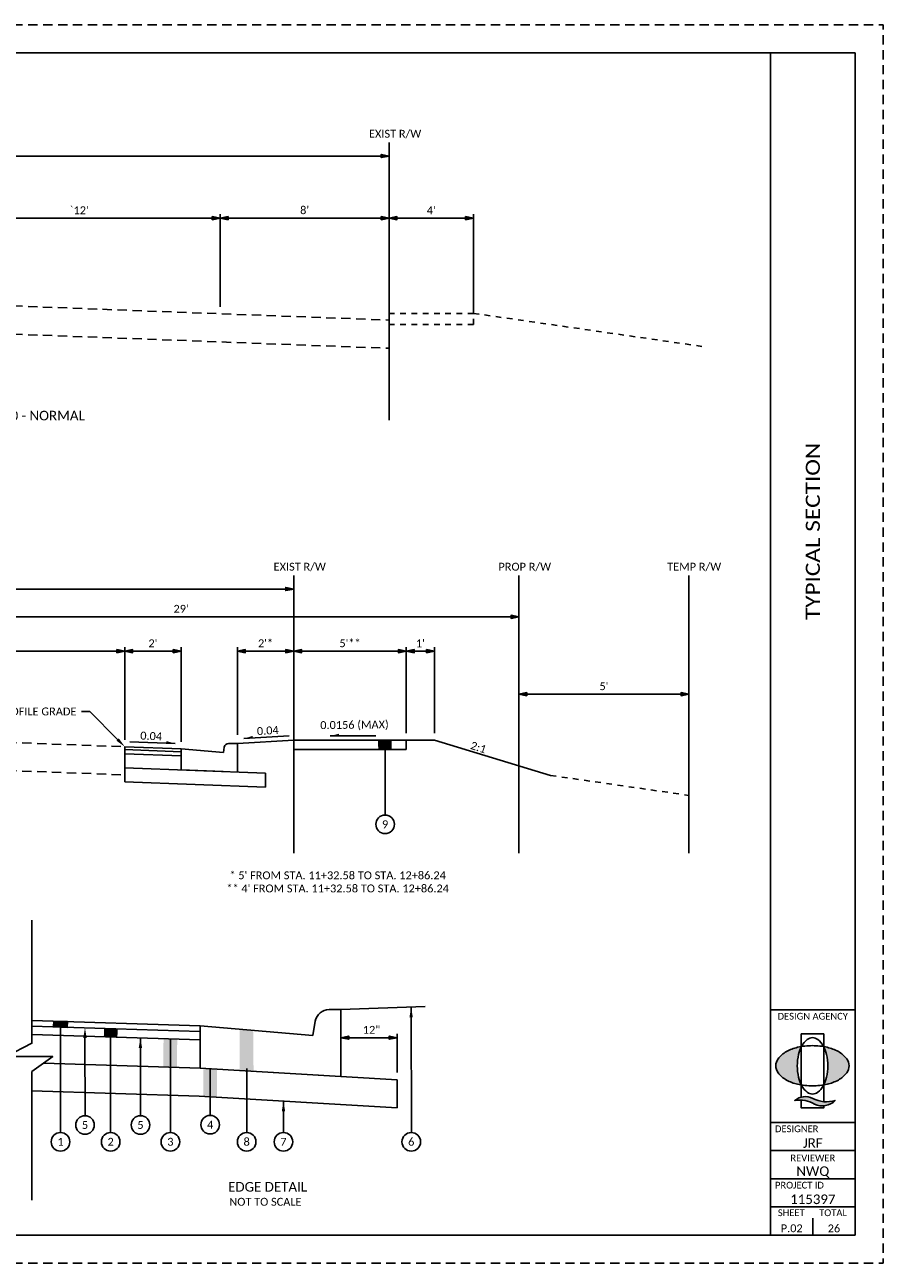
# Paper-space layout 'Layout 1' of a CAD drawing. Header units: feet. Extents: x 178.4 to 222.1, y 62.3 to 99.3.
# Tile 4 of 4: x 206.9 to 222.1, y 77.3 to 99.3. Entities that reach past the tile are written whole.
import ezdxf
from ezdxf import colors
from ezdxf.entities.mleader import LeaderData, LeaderLine
from ezdxf.enums import TextEntityAlignment as Align
from ezdxf.math import Vec2, Vec3

# ---------------------------------------------------------------- set-up
doc = ezdxf.new("R2010")
doc.units = ezdxf.units.FT
doc.header["$MEASUREMENT"] = 0
for name, pattern in [('esmtmppr', [0]), ('esmtshpr', [0]), ('OhDOT_USTN2', [0.11, 0.069, -0.041]), ('OhDOT_USTN3', [0.22, 0.165, -0.055]), ('OhDOT_USTN5', [0.11, 0.055, -0.055]), ('rowex', [0])]:
    doc.linetypes.add(name, pattern=pattern)
for name, color, linetype in [('PF_P_Grade_Line', 7, 'Continuous'), ('PV_P_Walk', 231, 'Continuous'), ('PV_X_Walk', 120, 'OhDOT_USTN5'), ('RW_P_Esmt_SH', 203, 'esmtshpr'), ('RW_P_Esmt_TMP', 203, 'esmtmppr'), ('RW_X_Fee_RW', 6, 'rowex'), ('SH_Border', 7, 'Continuous'), ('SH_Cut_Line', 7, 'OhDOT_USTN3'), ('SH_Data', 7, 'Continuous'), ('SH_Hatch', 14, 'Continuous'), ('SH_Match_Line', 12, 'Continuous'), ('SH_Text', 7, 'Continuous'), ('SH_TextH', 4, 'Continuous'), ('SH_TextM', 7, 'Continuous'), ('XS_P_Curb', 254, 'Continuous'), ('XS_P_Finished_Grade', 3, 'Continuous'), ('XS_X_Ground_Line', 3, 'OhDOT_USTN2'), ('XS_X_Pavt', 133, 'OhDOT_USTN3')]:
    doc.layers.add(name, color=color, linetype=linetype)
doc.styles.add('Font 70-Main Title', font='calibri.ttf', dxfattribs={"width": 1.15, "height": 0.25})
doc.styles.add('Slanted Normal (0.14) Font 31', font='calibri.ttf', dxfattribs={"height": 0.14})
doc.styles.add('Slanted Sub-Title (0.17) Font 31', font='calibri.ttf', dxfattribs={"height": 0.17})
doc.styles.add('Slanted-Normal', font='calibri.ttf', dxfattribs={"height": 0.14})
doc.styles.add('Straight Minimum (0.12) Font 30', font='calibri.ttf', dxfattribs={"height": 0.12})
doc.styles.add('Straight Normal (0.14) Font 30', font='calibri.ttf', dxfattribs={"height": 0.14})
doc.styles.add('Straight Sub-Title (0.17) Font 30', font='calibri.ttf', dxfattribs={"height": 0.17})
doc.styles.add('Straight-Normal', font='calibri.ttf', dxfattribs={"height": 0.14})
doc.styles.add('Straight-Sub Title', font='calibri.ttf', dxfattribs={"height": 0.17})
doc.dimstyles.new('Dec-0  Slanted', dxfattribs={"dimtxt": 0.14, "dimasz": 0.14, "dimexe": 0.07, "dimexo": 0.125, "dimgap": 0.07, "dimtad": 1, "dimdec": 0, "dimzin": 3, "dimdsep": 46, "dimtxsty": 'Slanted-Normal', "dimblk": 'Dim1', "dimcen": 0, "dimclrd": 95, "dimclre": 95, "dimclrt": 7, "dimaunit": 1, "dimadec": 5, "dimazin": 3, "dimtfac": 1, "dimtdec": 0, "dimtmove": 0, "dimatfit": 0, "dimldrblk": 'Dim1', "dimfxl": 1, "dimtolj": 1, "dimtzin": 0, "dimlwd": -1, "dimlwe": -1, "dimarcsym": 0})
doc.dimstyles.new('Dec-0  Straight', dxfattribs={"dimtxt": 0.14, "dimasz": 0.14, "dimexe": 0.07, "dimexo": 0.07, "dimgap": 0.07, "dimtad": 1, "dimdec": 0, "dimzin": 3, "dimdsep": 46, "dimtxsty": 'Straight-Normal', "dimblk": 'Dim1', "dimcen": 0, "dimclrd": 95, "dimclre": 95, "dimclrt": 7, "dimadec": 0, "dimazin": 3, "dimtfac": 1, "dimtdec": 0, "dimtix": 1, "dimtofl": 0, "dimtmove": 1, "dimatfit": 3, "dimldrblk": 'Dim1', "dimfxl": 1, "dimtolj": 1, "dimtzin": 0, "dimlwd": -1, "dimlwe": -1, "dimarcsym": 0})

# ---------------------------------------------------------------- blocks, each defined once
blk = doc.blocks.new('Dim1')
h = blk.add_hatch(color=4)
h.dxf.hatch_style = 1
h.paths.add_polyline_path([(0, 0), (-1, -0.2), (-1, 0.2)])
at = {"color": 4}
blk.add_lwpolyline([(0, 0), (-1, -0.2), (-1, 0.2), (0, 0)], dxfattribs=at)
blk = doc.blocks.new('*D940')
at = {"layer": 'Defpoints', "color": 0, "transparency": 16777216}
for p in [(210.323, 95.912), (205.323, 95.12), (210.323, 94.636)]:
    blk.add_point(p, dxfattribs=at)
at = {"layer": 'SH_TextM', "color": 95, "linetype": 'Continuous', "transparency": 16777216}
for p, q in [((210.323, 94.706), (210.323, 95.982)), ((205.463, 95.912), (210.183, 95.912))]:
    blk.add_line(p, q, dxfattribs=at)
at = {"layer": 'SH_TextM', "color": 95, "transparency": 16777216, "xscale": 0.1399999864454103, "yscale": 0.1399999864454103, "zscale": 0.1399999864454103, "rotation": 180}
blk.add_blockref('Dim1', (205.323, 95.912), dxfattribs=at)
at = {"layer": 'SH_TextM', "color": 95, "transparency": 16777216, "xscale": 0.1399999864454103, "yscale": 0.1399999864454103, "zscale": 0.1399999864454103}
blk.add_blockref('Dim1', (210.323, 95.912), dxfattribs=at)
at = {"layer": 'SH_TextM', "color": 7, "transparency": 16777216, "insert": (207.823, 96.053), "char_height": 0.14, "width": 7.79529, "attachment_point": 5, "style": 'Slanted Normal (0.14) Font 31'}
blk.add_mtext("\\A1;{\\Ffont31|c0;`}12'", dxfattribs=at)
blk = doc.blocks.new('*D952')
at = {"layer": 'Defpoints', "color": 0, "transparency": 16777216}
for p in [(213.323, 95.912), (210.323, 94.215), (213.323, 94.102)]:
    blk.add_point(p, dxfattribs=at)
at = {"layer": 'SH_TextM', "color": 95, "linetype": 'Continuous', "transparency": 16777216}
for p, q in [((210.323, 94.34), (210.323, 95.982)), ((213.323, 94.227), (213.323, 95.982)), ((210.463, 95.912), (213.183, 95.912))]:
    blk.add_line(p, q, dxfattribs=at)
at = {"layer": 'SH_TextM', "color": 95, "transparency": 16777216, "xscale": 0.1399999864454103, "yscale": 0.1399999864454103, "zscale": 0.1399999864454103, "rotation": 180}
blk.add_blockref('Dim1', (210.323, 95.912), dxfattribs=at)
at = {"layer": 'SH_TextM', "color": 95, "transparency": 16777216, "xscale": 0.1399999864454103, "yscale": 0.1399999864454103, "zscale": 0.1399999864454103}
blk.add_blockref('Dim1', (213.323, 95.912), dxfattribs=at)
at = {"layer": 'SH_TextM', "color": 7, "transparency": 16777216, "insert": (211.823, 96.054), "char_height": 0.14, "width": 2.18339, "attachment_point": 5, "style": 'Slanted-Normal'}
blk.add_mtext("\\A1;8'", dxfattribs=at)
blk = doc.blocks.new('*D963')
at = {"layer": 'Defpoints', "color": 0, "transparency": 16777216}
for p in [(197.323, 97.016), (213.323, 97.016), (213.323, 97.016)]:
    blk.add_point(p, dxfattribs=at)
at = {"layer": 'SH_TextM', "color": 95, "linetype": 'Continuous', "transparency": 16777216}
blk.add_line((197.463, 97.016), (213.183, 97.016), dxfattribs=at)
at = {"layer": 'SH_TextM', "color": 95, "transparency": 16777216, "xscale": 0.14, "yscale": 0.14, "zscale": 0.14, "rotation": 180}
blk.add_blockref('Dim1', (197.323, 97.016), dxfattribs=at)
at = {"layer": 'SH_TextM', "color": 95, "transparency": 16777216, "xscale": 0.14, "yscale": 0.14, "zscale": 0.14}
blk.add_blockref('Dim1', (213.323, 97.016), dxfattribs=at)
at = {"layer": 'SH_TextM', "color": 7, "transparency": 16777216, "insert": (205.323, 97.298), "char_height": 0.14, "attachment_point": 5, "style": 'Slanted Normal (0.14) Font 31'}
blk.add_mtext("\\A1;VARIES \\P(40'-70')", dxfattribs=at)
blk = doc.blocks.new('*D968')
at = {"layer": 'Defpoints', "color": 0, "transparency": 16777216}
for p in [(213.467, 81.354), (212.467, 80.735), (213.467, 80.609)]:
    blk.add_point(p, dxfattribs=at)
at = {"layer": 'SH_TextM', "color": 95, "linetype": 'Continuous', "transparency": 16777216}
for p, q in [((212.467, 80.86), (212.467, 81.424)), ((213.467, 80.734), (213.467, 81.424)), ((212.607, 81.354), (213.327, 81.354))]:
    blk.add_line(p, q, dxfattribs=at)
at = {"layer": 'SH_TextM', "color": 95, "transparency": 16777216, "xscale": 0.14, "yscale": 0.14, "zscale": 0.14, "rotation": 180}
blk.add_blockref('Dim1', (212.467, 81.354), dxfattribs=at)
at = {"layer": 'SH_TextM', "color": 95, "transparency": 16777216, "xscale": 0.14, "yscale": 0.14, "zscale": 0.14}
blk.add_blockref('Dim1', (213.467, 81.354), dxfattribs=at)
at = {"layer": 'SH_TextM', "color": 7, "transparency": 16777216, "insert": (213.011, 81.494), "char_height": 0.14, "attachment_point": 5, "style": 'Slanted-Normal'}
blk.add_mtext('\\A1;12"', dxfattribs=at)
blk = doc.blocks.new('A$C090edf37')
blk.add_line((-1.25, 0.144), (-1.146, 0.144))
blk.add_arc((-1.146, 0.019), 0.125, 10.3048, 90)
at = {"layer": 'XS_P_Curb'}
for p, q in [((-1.25, -0.106), (-1.25, 0.144)), ((-1.25, 0.144), (-1.198, 0.144)), ((-1.023, 0.041), (-1, -0.085)), ((-1, -0.085), (0, 0)), ((0, -0.375), (0, 0)), ((-1.25, -0.449), (-1.25, -0.106)), ((0, -0.375), (-1.25, -0.449))]:
    blk.add_line(p, q, dxfattribs=at)
blk = doc.blocks.new('A$C168d4eff')
blk.add_blockref('A$C090edf37', (0, 0))
blk = doc.blocks.new('A$C1697e795')
at = {"layer": 'SH_Hatch'}
for points in [[(-0.1098, 0.0898, -0.0615), (-0.0881, 0.1507), (-0.0881, 0.1523, 0.014092), (-0.1171, 0.1465, 0.069705), (-0.2053, 0.1131, 0.105975), (-0.2716, 0.0557, 0.163104), (-0.29, 0.0008, 0.163049), (-0.2716, -0.0541, 0.105975), (-0.2053, -0.1115, 0.069705), (-0.1171, -0.145, 0.014089), (-0.0881, -0.1507, -0.061487), (-0.1098, -0.0898, -0.054987), (-0.1197, 0, -0.054987)], [(0.1108, 0.0898, 0.0615), (0.0891, 0.1507), (0.0891, 0.1523, -0.014092), (0.1182, 0.1465, -0.069705), (0.2063, 0.1131, -0.105975), (0.2727, 0.0557, -0.163104), (0.2911, 0.0008, -0.163049), (0.2727, -0.0541, -0.105975), (0.2063, -0.1115, -0.069705), (0.1182, -0.145, -0.014089), (0.0891, -0.1507, 0.061487), (0.1108, -0.0898, 0.054987), (0.1207, 0, 0.054987)], [(0.0015, -0.2566, 0.297692), (-0.1396, -0.2731, -0.180432), (0.0164, -0.3024, 0.32264), (0.179, -0.273, -0.20237)]]:
    blk.add_hatch(color=256, dxfattribs=at).paths.add_polyline_path(points)
at = {"layer": 'SH_TextM'}
for points in [[(0.1106, -0.0898, 0.054987), (0.1206, 0, 0.054987), (0.1106, 0.0898, 0.0688), (0.0854, 0.1575, 0.105699), (0.0418, 0.2087, 0.165247), (0.0004, 0.2228, 0.165247), (-0.0409, 0.2087, 0.105699), (-0.0845, 0.1575, 0.0688), (-0.1098, 0.0898, 0.054987), (-0.1197, 0, 0.054987), (-0.1098, -0.0898, 0.0688), (-0.0845, -0.1575, 0.105699), (-0.0409, -0.2087, 0.165247), (0.0004, -0.2228, 0.165247), (0.0418, -0.2087, 0.105699), (0.0854, -0.1575, 0.0688)], [(-0.2053, -0.1115, 0.069705), (-0.1171, -0.145, 0.055931), (-0.0006, -0.158, 0.055931), (0.1159, -0.145, 0.069705), (0.2041, -0.1115, 0.105975), (0.2705, -0.0541, 0.163076), (0.2889, 0.0008, 0.163076), (0.2705, 0.0557, 0.105975), (0.2041, 0.1131, 0.069705), (0.1159, 0.1465, 0.055931), (-0.0006, 0.1596, 0.055931), (-0.1171, 0.1465, 0.069705), (-0.2053, 0.1131, 0.105975), (-0.2716, 0.0557, 0.163076), (-0.29, 0.0008, 0.163076), (-0.2716, -0.0541, 0.105975)], [(0.0164, -0.3024, 0.180432), (-0.1396, -0.2731, -0.297692), (0.0015, -0.2566, 0.20237), (0.179, -0.273, -0.32264)]]:
    blk.add_lwpolyline(points, format="xyb", close=True, dxfattribs=at)
for points in [[(-0.0881, -0.2469), (-0.0881, 0.2529), (0.0891, 0.2529), (0.0891, -0.2828)], [(0.0891, -0.3157), (0.0891, -0.332), (-0.0881, -0.332), (-0.0881, -0.2701)]]:
    blk.add_lwpolyline(points, dxfattribs=at)
blk = doc.blocks.new('BLKWO_Title')
at = {"layer": 'SH_Border', "linetype": 'Continuous', "flags": 128}
blk.add_lwpolyline([(0.5, 21.5), (33.5, 21.5), (33.5, 0.5), (0.5, 0.5), (0.5, 21.5)], close=True, dxfattribs=at)
for points in [[(32, 21.5), (32, 0.5)], [(32, 4.5), (33.5, 4.5)], [(32, 2.5), (33.5, 2.5)], [(32, 2), (33.5, 2)], [(32, 1.5), (33.5, 1.5)], [(32, 1), (33.5, 1)]]:
    blk.add_lwpolyline(points, dxfattribs=at)
at = {"layer": 'SH_Border'}
blk.add_lwpolyline([(32.75, 0.8), (32.75, 0.5)], dxfattribs=at)
at = {"layer": 'SH_Cut_Line', "color": 7, "linetype": 'OhDOT_USTN3', "flags": 128}
blk.add_lwpolyline([(0, 0), (34, 0), (34, 22), (0, 22), (0, 0)], close=True, dxfattribs=at)
at = {"layer": 'SH_Border', "xscale": 2.25, "yscale": 2.25, "zscale": 2.25}
blk.add_blockref('A$C1697e795', (32.744, 3.506), dxfattribs=at)
at = {"layer": 'SH_Data', "char_height": 0.12, "style": 'Straight Minimum (0.12) Font 30'}
for s, insert, width, attachment_point in [('DESIGN AGENCY', (32.124, 4.448), 1.94049, 1), ('DESIGNER', (32.078, 2.448), 1.0279, 1), ('REVIEWER', (32.75, 1.931), 1.0279, 2), ('PROJECT ID', (32.078, 1.447), 1.27835, 1), ('SHEET', (32.129, 0.957), 1.0279, 1), ('TOTAL', (32.862, 0.957), 1.0279, 1)]:
    blk.add_mtext(s, dxfattribs=dict(at, insert=insert, width=width, attachment_point=attachment_point))
at = {"layer": 'SH_Data', "style": 'Font 70-Main Title', "width": 1.15, "flags": 8}
blk.add_attdef('TITLEAREA2T', text='', height=0.25, rotation=90, dxfattribs=at).set_placement((32.75, 13), align=Align.MIDDLE_CENTER)
at = {"layer": 'SH_Data', "style": 'Straight-Sub Title'}
for tag, p in [('XXX', (32.75, 2)), ('XXX', (32.75, 1.5)), ('XXXXXX', (32.75, 1))]:
    blk.add_attdef(tag, text='', height=0.17, dxfattribs=at).set_placement(p, align=Align.BOTTOM_CENTER)
at = {"layer": 'SH_Data', "style": 'Straight Sub-Title (0.17) Font 30', "flags": 8}
blk.add_attdef('PROJECT', text='', height=0.25, rotation=90, dxfattribs=at).set_placement((0.721, 0.55), align=Align.MIDDLE_LEFT)
at = {"layer": 'SH_Data', "style": 'Straight-Normal'}
for tag, p in [('SHEETNO', (32.375, 0.551)), ('SHEETTOTAL', (33.125, 0.549))]:
    blk.add_attdef(tag, text='', height=0.14, dxfattribs=at).set_placement(p, align=Align.CENTER)
blk = doc.blocks.new('*D997')
at = {"layer": 'Defpoints', "color": 0, "transparency": 16777216}
for p in [(214.822, 95.912), (213.322, 94.222), (214.822, 94.102)]:
    blk.add_point(p, dxfattribs=at)
at = {"layer": 'SH_TextM', "color": 95, "linetype": 'Continuous', "transparency": 16777216}
for p, q in [((213.322, 94.347), (213.322, 95.982)), ((214.822, 94.227), (214.822, 95.982)), ((213.462, 95.912), (214.682, 95.912))]:
    blk.add_line(p, q, dxfattribs=at)
at = {"layer": 'SH_TextM', "color": 95, "transparency": 16777216, "xscale": 0.1399999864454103, "yscale": 0.1399999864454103, "zscale": 0.1399999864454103, "rotation": 180}
blk.add_blockref('Dim1', (213.322, 95.912), dxfattribs=at)
at = {"layer": 'SH_TextM', "color": 95, "transparency": 16777216, "xscale": 0.1399999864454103, "yscale": 0.1399999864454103, "zscale": 0.1399999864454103}
blk.add_blockref('Dim1', (214.822, 95.912), dxfattribs=at)
at = {"layer": 'SH_TextM', "color": 7, "transparency": 16777216, "insert": (214.072, 96.052), "char_height": 0.14, "width": 2.18339, "attachment_point": 5, "style": 'Slanted-Normal'}
blk.add_mtext("\\A1;4'", dxfattribs=at)
blk = doc.blocks.new('*D1003')
at = {"layer": 'Defpoints', "color": 0, "transparency": 16777216}
for p in [(208.629, 88.22), (203.629, 87.428), (208.629, 86.523)]:
    blk.add_point(p, dxfattribs=at)
at = {"layer": 'SH_TextM', "color": 95, "linetype": 'Continuous', "transparency": 16777216}
for p, q in [((203.629, 87.553), (203.629, 88.29)), ((203.769, 88.22), (208.489, 88.22)), ((208.629, 86.648), (208.629, 88.29))]:
    blk.add_line(p, q, dxfattribs=at)
at = {"layer": 'SH_TextM', "color": 95, "transparency": 16777216, "xscale": 0.14, "yscale": 0.14, "zscale": 0.14, "rotation": 180}
blk.add_blockref('Dim1', (203.629, 88.22), dxfattribs=at)
at = {"layer": 'SH_TextM', "color": 95, "transparency": 16777216, "xscale": 0.14, "yscale": 0.14, "zscale": 0.14}
blk.add_blockref('Dim1', (208.629, 88.22), dxfattribs=at)
at = {"layer": 'SH_TextM', "color": 7, "transparency": 16777216, "insert": (206.129, 88.362), "char_height": 0.14, "width": 7.79529, "attachment_point": 5, "style": 'Slanted-Normal'}
blk.add_mtext("\\A1;13.5'", dxfattribs=at)
blk = doc.blocks.new('*D1000')
at = {"layer": 'Defpoints', "color": 0, "transparency": 16777216}
for p in [(209.629, 88.22), (208.629, 86.523), (209.629, 86.485)]:
    blk.add_point(p, dxfattribs=at)
at = {"layer": 'SH_TextM', "color": 95, "linetype": 'Continuous', "transparency": 16777216}
for p, q in [((208.629, 86.648), (208.629, 88.29)), ((208.769, 88.22), (209.489, 88.22)), ((209.629, 86.61), (209.629, 88.29))]:
    blk.add_line(p, q, dxfattribs=at)
at = {"layer": 'SH_TextM', "color": 95, "transparency": 16777216, "xscale": 0.1399999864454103, "yscale": 0.1399999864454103, "zscale": 0.1399999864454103, "rotation": 180}
blk.add_blockref('Dim1', (208.629, 88.22), dxfattribs=at)
at = {"layer": 'SH_TextM', "color": 95, "transparency": 16777216, "xscale": 0.1399999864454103, "yscale": 0.1399999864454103, "zscale": 0.1399999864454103}
blk.add_blockref('Dim1', (209.629, 88.22), dxfattribs=at)
at = {"layer": 'SH_TextM', "color": 7, "transparency": 16777216, "insert": (209.129, 88.361), "char_height": 0.14, "width": 2.18339, "attachment_point": 5, "style": 'Slanted-Normal'}
blk.add_mtext("\\A1;2'", dxfattribs=at)
blk = doc.blocks.new('*D1002')
at = {"layer": 'Defpoints', "color": 0, "transparency": 16777216}
for p in [(195.629, 89.324), (211.629, 89.324), (211.629, 89.324)]:
    blk.add_point(p, dxfattribs=at)
at = {"layer": 'SH_TextM', "color": 95, "linetype": 'Continuous', "transparency": 16777216}
blk.add_line((195.769, 89.324), (211.489, 89.324), dxfattribs=at)
at = {"layer": 'SH_TextM', "color": 95, "transparency": 16777216, "xscale": 0.14, "yscale": 0.14, "zscale": 0.14, "rotation": 180}
blk.add_blockref('Dim1', (195.629, 89.324), dxfattribs=at)
at = {"layer": 'SH_TextM', "color": 95, "transparency": 16777216, "xscale": 0.14, "yscale": 0.14, "zscale": 0.14}
blk.add_blockref('Dim1', (211.629, 89.324), dxfattribs=at)
at = {"layer": 'SH_TextM', "color": 7, "transparency": 16777216, "insert": (203.629, 89.606), "char_height": 0.14, "attachment_point": 5, "style": 'Slanted Normal (0.14) Font 31'}
blk.add_mtext("\\A1;VARIES \\P(40'-70')", dxfattribs=at)
blk = doc.blocks.new('*D998')
at = {"layer": 'Defpoints', "color": 0, "transparency": 16777216}
for p in [(211.629, 88.22), (210.629, 86.609), (211.629, 86.639)]:
    blk.add_point(p, dxfattribs=at)
at = {"layer": 'SH_TextM', "color": 95, "linetype": 'Continuous', "transparency": 16777216}
for p, q in [((210.629, 86.734), (210.629, 88.29)), ((210.769, 88.22), (211.489, 88.22))]:
    blk.add_line(p, q, dxfattribs=at)
at = {"layer": 'SH_TextM', "color": 95, "transparency": 16777216, "xscale": 0.1399999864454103, "yscale": 0.1399999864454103, "zscale": 0.1399999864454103, "rotation": 180}
blk.add_blockref('Dim1', (210.629, 88.22), dxfattribs=at)
at = {"layer": 'SH_TextM', "color": 95, "transparency": 16777216, "xscale": 0.1399999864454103, "yscale": 0.1399999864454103, "zscale": 0.1399999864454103}
blk.add_blockref('Dim1', (211.629, 88.22), dxfattribs=at)
at = {"layer": 'SH_TextM', "color": 7, "transparency": 16777216, "insert": (211.129, 88.361), "char_height": 0.14, "width": 2.18339, "attachment_point": 5, "style": 'Slanted-Normal'}
blk.add_mtext("\\A1;2'*", dxfattribs=at)
blk = doc.blocks.new('*D1004')
at = {"layer": 'Defpoints', "color": 0, "transparency": 16777216}
for p in [(213.629, 88.22), (211.629, 86.639), (213.629, 86.639)]:
    blk.add_point(p, dxfattribs=at)
at = {"layer": 'SH_TextM', "color": 95, "linetype": 'Continuous', "transparency": 16777216}
for p, q in [((211.769, 88.22), (213.489, 88.22)), ((213.629, 86.764), (213.629, 88.29))]:
    blk.add_line(p, q, dxfattribs=at)
at = {"layer": 'SH_TextM', "color": 95, "transparency": 16777216, "xscale": 0.1399999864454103, "yscale": 0.1399999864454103, "zscale": 0.1399999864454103, "rotation": 180}
blk.add_blockref('Dim1', (211.629, 88.22), dxfattribs=at)
at = {"layer": 'SH_TextM', "color": 95, "transparency": 16777216, "xscale": 0.1399999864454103, "yscale": 0.1399999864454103, "zscale": 0.1399999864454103}
blk.add_blockref('Dim1', (213.629, 88.22), dxfattribs=at)
at = {"layer": 'SH_TextM', "color": 7, "transparency": 16777216, "insert": (212.629, 88.361), "char_height": 0.14, "width": 2.18339, "attachment_point": 5, "style": 'Slanted-Normal'}
blk.add_mtext("\\A1;5'**", dxfattribs=at)
blk = doc.blocks.new('STERMR')
at = {"color": 7, "linetype": 'Continuous', "lineweight": 0}
blk.add_solid([(-0.156, 0), (0, 0), (-0.156, 0.039)], dxfattribs=at)
blk = doc.blocks.new('*D1005')
at = {"layer": 'Defpoints', "color": 0, "transparency": 16777216}
for p in [(218.649, 87.457), (215.629, 86.624), (218.649, 85.732)]:
    blk.add_point(p, dxfattribs=at)
at = {"layer": 'SH_TextM', "color": 95, "linetype": 'Continuous', "transparency": 16777216}
for p, q in [((215.629, 86.749), (215.629, 87.527)), ((215.769, 87.457), (218.509, 87.457)), ((218.649, 85.857), (218.649, 87.527))]:
    blk.add_line(p, q, dxfattribs=at)
at = {"layer": 'SH_TextM', "color": 95, "transparency": 16777216, "xscale": 0.1399999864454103, "yscale": 0.1399999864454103, "zscale": 0.1399999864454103, "rotation": 180}
blk.add_blockref('Dim1', (215.629, 87.457), dxfattribs=at)
at = {"layer": 'SH_TextM', "color": 95, "transparency": 16777216, "xscale": 0.1399999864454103, "yscale": 0.1399999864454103, "zscale": 0.1399999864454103}
blk.add_blockref('Dim1', (218.649, 87.457), dxfattribs=at)
at = {"layer": 'SH_TextM', "color": 7, "transparency": 16777216, "insert": (217.139, 87.598), "char_height": 0.14, "width": 2.18339, "attachment_point": 5, "style": 'Slanted-Normal'}
blk.add_mtext("\\A1;5'", dxfattribs=at)
blk = doc.blocks.new('*D1006')
at = {"layer": 'Defpoints', "color": 0, "transparency": 16777216}
for p in [(215.629, 88.831), (215.629, 87.25), (203.629, 86.711)]:
    blk.add_point(p, dxfattribs=at)
at = {"layer": 'SH_TextM', "color": 95, "linetype": 'Continuous', "transparency": 16777216}
blk.add_line((203.769, 88.831), (215.489, 88.831), dxfattribs=at)
at = {"layer": 'SH_TextM', "color": 95, "transparency": 16777216, "xscale": 0.1399999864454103, "yscale": 0.1399999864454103, "zscale": 0.1399999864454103, "rotation": 180}
blk.add_blockref('Dim1', (203.629, 88.831), dxfattribs=at)
at = {"layer": 'SH_TextM', "color": 95, "transparency": 16777216, "xscale": 0.1399999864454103, "yscale": 0.1399999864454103, "zscale": 0.1399999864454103}
blk.add_blockref('Dim1', (215.629, 88.831), dxfattribs=at)
at = {"layer": 'SH_TextM', "color": 7, "transparency": 16777216, "insert": (209.629, 88.973), "char_height": 0.14, "width": 2.18339, "attachment_point": 5, "style": 'Slanted-Normal'}
blk.add_mtext("\\A1;29'", dxfattribs=at)
blk = doc.blocks.new('*D1008')
at = {"layer": 'Defpoints', "color": 0, "transparency": 16777216}
for p in [(214.129, 88.22), (213.629, 86.639), (214.129, 86.639)]:
    blk.add_point(p, dxfattribs=at)
at = {"layer": 'SH_TextM', "color": 95, "linetype": 'Continuous', "transparency": 16777216}
for p, q in [((213.629, 86.764), (213.629, 88.29)), ((213.769, 88.22), (213.989, 88.22)), ((214.129, 86.764), (214.129, 88.29))]:
    blk.add_line(p, q, dxfattribs=at)
at = {"layer": 'SH_TextM', "color": 95, "transparency": 16777216, "xscale": 0.14, "yscale": 0.14, "zscale": 0.14, "rotation": 180}
blk.add_blockref('Dim1', (213.629, 88.22), dxfattribs=at)
at = {"layer": 'SH_TextM', "color": 95, "transparency": 16777216, "xscale": 0.14, "yscale": 0.14, "zscale": 0.14}
blk.add_blockref('Dim1', (214.129, 88.22), dxfattribs=at)
at = {"layer": 'SH_TextM', "color": 7, "transparency": 16777216, "insert": (213.879, 88.36), "char_height": 0.14, "attachment_point": 5, "style": 'Slanted-Normal'}
blk.add_mtext("\\A1;1'", dxfattribs=at)

psp = doc.layouts.new('Layout 1')

# ---------------------------------------------------------------- hatches: boundary and pattern name
at = {"layer": 'SH_Text'}
h = psp.add_hatch(color=256, dxfattribs=at)
h.dxf.hatch_style = 1
h.paths.add_polyline_path([(213.367, 86.639), (213.128, 86.639), (213.13, 86.472), (213.372, 86.472)])
h = psp.add_hatch(color=256, dxfattribs=at)
h.dxf.hatch_style = 1
h.paths.add_polyline_path([(207.61, 81.642), (207.367, 81.65), (207.366, 81.546), (207.608, 81.538)])
h = psp.add_hatch(color=256, dxfattribs=at)
h.dxf.hatch_style = 1
h.paths.add_polyline_path([(208.502, 81.509), (208.258, 81.517), (208.257, 81.369), (208.499, 81.365)])
h = psp.add_hatch(color=256, dxfattribs=at)
h.dxf.hatch_style = 1
h.paths.add_polyline_path([(210.911, 81.486), (210.672, 81.506), (210.672, 80.774), (210.916, 80.76)])
h = psp.add_hatch(color=256, dxfattribs=at)
h.dxf.hatch_style = 1
h.paths.add_polyline_path([(209.56, 81.331), (209.317, 81.335), (209.316, 80.837), (209.558, 80.829)])
h = psp.add_hatch(color=256, dxfattribs=at)
h.dxf.hatch_style = 1
h.paths.add_polyline_path([(210.267, 80.798), (210.026, 80.812), (210.026, 80.311), (210.27, 80.296)])

# ---------------------------------------------------------------- linework, layer by layer
for p, q in [((210.629, 86.58), (210.471, 86.58)), ((212.467, 81.854), (213.966, 81.906)), ((209.967, 80.816), (213.467, 80.609)), ((209.952, 80.315), (213.467, 80.107))]:
    psp.add_line(p, q)
psp.add_arc((210.471, 86.505), 0.075, 90, 169.6952)
at = {"layer": 'PF_P_Grade_Line'}
psp.add_line((213.467, 80.609), (213.467, 80.107), dxfattribs=at)
psp.add_lwpolyline([(212.467, 81.168), (212.467, 80.668)], dxfattribs=at)
at = {"layer": 'PV_P_Walk'}
for p, q in [((211.629, 86.472), (211.629, 86.639)), ((211.629, 86.639), (213.629, 86.639)), ((211.629, 86.472), (213.629, 86.472)), ((213.629, 86.472), (213.629, 86.639))]:
    psp.add_line(p, q, dxfattribs=at)
at = {"layer": 'PV_X_Walk'}
psp.add_lwpolyline([(213.322, 94.222), (213.322, 94.022), (214.822, 94.022), (214.822, 94.222)], close=True, dxfattribs=at)
at = {"layer": 'RW_P_Esmt_SH'}
psp.add_lwpolyline([(215.629, 84.632), (215.629, 89.564)], dxfattribs=at)
at = {"layer": 'RW_P_Esmt_TMP'}
psp.add_lwpolyline([(218.649, 84.632), (218.649, 89.564)], dxfattribs=at)
at = {"layer": 'RW_X_Fee_RW'}
for points in [[(213.323, 92.324), (213.323, 97.256)], [(211.629, 84.632), (211.629, 89.564)]]:
    psp.add_lwpolyline(points, dxfattribs=at)
at = {"layer": 'SH_Match_Line'}
for points in [[(206.981, 80.755), (207.351, 81.02), (206.521, 81.02), (206.981, 81.255), (206.981, 83.445)], [(206.981, 80.755), (206.981, 78.47)]]:
    psp.add_lwpolyline(points, dxfattribs=at)
at = {"layer": 'SH_Text'}
for p, q in [((211.551, 86.714), (210.746, 86.668)), ((213.085, 86.715), (212.278, 86.715)), ((208.718, 86.609), (209.525, 86.579)), ((213.253, 85.31), (213.253, 86.639)), ((213.719, 79.67), (213.715, 81.898)), ((207.487, 79.67), (207.487, 81.591)), ((208.378, 79.67), (208.378, 81.367)), ((209.439, 79.67), (209.439, 81.333)), ((210.146, 79.974), (210.146, 80.805)), ((210.794, 79.67), (210.794, 80.805)), ((211.447, 79.67), (211.447, 80.226))]:
    psp.add_line(p, q, dxfattribs=at)
psp.add_lwpolyline([(207.367, 81.65), (207.366, 81.546), (207.608, 81.538), (207.61, 81.642)], close=True, dxfattribs=at)
for points in [[(207.922, 81.348), (207.923, 79.969)], [(208.907, 81.35), (208.908, 79.969)]]:
    psp.add_lwpolyline(points, dxfattribs=at)
for centre in [(213.253, 85.145), (207.923, 79.804), (208.908, 79.804), (210.146, 79.809), (207.487, 79.505), (208.378, 79.505), (209.439, 79.505), (210.794, 79.505), (211.447, 79.505), (213.717, 79.505)]:
    psp.add_circle(centre, 0.165, dxfattribs=at)
for points in [[(213.685, 81.718), (213.715, 81.898), (213.745, 81.718)], [(207.892, 81.348), (207.922, 81.528), (207.952, 81.348)], [(208.877, 81.17), (208.907, 81.35), (208.937, 81.17)], [(211.418, 80.046), (211.447, 80.226), (211.478, 80.046)]]:
    psp.add_solid(points, dxfattribs=at)
at = {"layer": 'SH_TextM'}
for p, q in [((208.629, 86.523), (209.629, 86.485)), ((208.629, 85.897), (208.629, 86.523)), ((208.629, 86.473), (209.629, 86.435)), ((208.629, 86.398), (209.629, 86.36)), ((208.629, 86.148), (211.129, 86.054)), ((208.629, 85.897), (211.129, 85.803)), ((206.981, 81.662), (209.967, 81.566)), ((206.981, 81.558), (209.963, 81.462)), ((206.981, 81.412), (209.967, 81.316)), ((207.19, 80.905), (209.967, 80.816)), ((206.981, 80.411), (209.952, 80.315))]:
    psp.add_line(p, q, dxfattribs=at)
at = {"layer": 'XS_P_Curb'}
for p, q in [((209.629, 86.11), (209.629, 86.485)), ((210.38, 86.422), (209.629, 86.485)), ((210.397, 86.518), (210.38, 86.422)), ((210.629, 86.072), (210.629, 86.58)), ((209.629, 86.11), (210.379, 86.082)), ((211.129, 85.803), (211.129, 86.054))]:
    psp.add_line(p, q, dxfattribs=at)
at = {"layer": 'XS_P_Finished_Grade'}
psp.add_line((214.129, 86.639), (213.629, 86.639), dxfattribs=at)
for points in [[(210.629, 86.58), (211.629, 86.639)], [(214.129, 86.639), (216.193, 86.014)]]:
    psp.add_lwpolyline(points, dxfattribs=at)
at = {"layer": 'XS_X_Ground_Line'}
for points in [[(214.822, 94.222), (218.938, 93.627)], [(216.193, 86.014), (218.649, 85.659)]]:
    psp.add_lwpolyline(points, dxfattribs=at)
at = {"layer": 'XS_X_Pavt'}
for p, q in [((213.327, 93.601), (213.323, 94.102)), ((205.323, 93.903), (213.327, 93.601)), ((203.629, 86.211), (208.629, 86.023))]:
    psp.add_line(p, q, dxfattribs=at)
for points in [[(200.323, 94.215), (205.323, 94.403), (213.323, 94.102)], [(198.629, 86.523), (203.629, 86.711), (208.629, 86.523)]]:
    psp.add_lwpolyline(points, dxfattribs=at)

# ---------------------------------------------------------------- block references
at = {"xscale": -2, "yscale": 2, "zscale": 2}
psp.add_blockref('A$C168d4eff', (209.967, 81.566), dxfattribs=at)
at = {"layer": 'SH_Border'}
ref = psp.add_blockref('BLKWO_Title', (188.099, 77.348), dxfattribs=at)
ref.add_attrib('TITLEAREA2T', 'TYPICAL SECTION', dxfattribs={"layer": 'SH_Data', "height": 0.25, "rotation": 90, "style": 'Font 70-Main Title', "width": 1.15}).set_placement((220.849, 90.348), align=Align.MIDDLE_CENTER)
ref.add_attrib('XXXXXX', '115397', dxfattribs={"layer": 'SH_Data', "height": 0.17, "style": 'Straight-Sub Title'}).set_placement((220.849, 78.348), align=Align.BOTTOM_CENTER)
ref.add_attrib('XXX', 'JRF', dxfattribs={"layer": 'SH_Data', "height": 0.17, "style": 'Straight-Sub Title'}).set_placement((220.849, 79.348), align=Align.BOTTOM_CENTER)
ref.add_attrib('XXX', 'NWQ', dxfattribs={"layer": 'SH_Data', "height": 0.17, "style": 'Straight-Sub Title'}).set_placement((220.849, 78.848), align=Align.BOTTOM_CENTER)
ref.add_attrib('SHEETNO', 'P.02', dxfattribs={"layer": 'SH_Data', "height": 0.14, "style": 'Straight-Normal'}).set_placement((220.474, 77.899), align=Align.CENTER)
ref.add_attrib('SHEETTOTAL', '26', dxfattribs={"layer": 'SH_Data', "height": 0.14, "style": 'Straight-Normal'}).set_placement((221.224, 77.897), align=Align.CENTER)
at = {"layer": 'SH_Text', "xscale": -1}
for p, rotation in [((210.746, 86.668), 3.273395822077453), ((212.278, 86.715), 359.9999999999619)]:
    psp.add_blockref('STERMR', p, dxfattribs=dict(at, rotation=rotation))
at = {"layer": 'SH_Text', "rotation": 357.8447753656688}
psp.add_blockref('STERMR', (209.525, 86.579), dxfattribs=at)

# ---------------------------------------------------------------- texts
at = {"layer": 'SH_Text', "char_height": 0.14, "style": 'Slanted Normal (0.14) Font 31'}
for s, width, insert, attachment_point, rotation in [('0.0156 (MAX)', 1.95339, (212.709, 86.898), 5, 0.5597), ('0.04', 1.95339, (209.098, 86.713), 5, 357.2851), ('0.04', 1.95339, (211.169, 86.81), 5, 3.8331), ('2:1', 0.82446, (214.889, 86.444), 8, 341.9789)]:
    psp.add_mtext_dynamic_manual_height_columns(s, width=width, gutter_width=1, heights=[0], dxfattribs=dict(at, insert=insert, attachment_point=attachment_point, rotation=rotation))
at = {"layer": 'SH_Text', "char_height": 0.14, "width": 0.40079, "attachment_point": 5, "style": 'Slanted Normal (0.14) Font 31'}
for s, insert in [('9', (213.253, 85.145)), ('5', (207.923, 79.804)), ('5', (208.908, 79.804)), ('4', (210.146, 79.809)), ('1', (207.487, 79.505)), ('2', (208.378, 79.505)), ('3', (209.439, 79.505)), ('8', (210.794, 79.505)), ('7', (211.447, 79.505)), ('6', (213.717, 79.505))]:
    psp.add_mtext(s, dxfattribs=dict(at, insert=insert))
at = {"layer": 'SH_TextH', "char_height": 0.17, "attachment_point": 8, "style": 'Slanted Sub-Title (0.17) Font 31'}
for s, width, heights, insert in [('EXISTING TYPICAL SECTION - U.S. 250 - NORMAL', 7.44405, [0.17], (205.327, 92.319)), ('EDGE DETAIL', 6.02381, [0], (211.166, 78.619))]:
    psp.add_mtext_dynamic_manual_height_columns(s, width=width, gutter_width=0.875, heights=heights, dxfattribs=dict(at, insert=insert))
at = {"layer": 'SH_TextM', "char_height": 0.14, "style": 'Slanted Normal (0.14) Font 31'}
for s, width, gutter_width, heights, insert, attachment_point in [('EXIST R/W', 1.87306, 0.7, [0], (213.894, 97.482), 3), ('EXIST R/W', 1.87306, 0.7, [0], (212.2, 89.791), 3), ('PROP R/W', 1.87306, 0.7, [0], (216.2, 89.791), 3), ('TEMP R/W', 1.87306, 0.7, [0], (219.221, 89.791), 3), ("* 5' FROM STA. 11+32.58 TO STA. 12+86.24\\P** 4' FROM STA. 11+32.58 TO STA. 12+86.24", 9.04866, 0.875, [0.666], (212.41, 83.934), 8), ('NOT TO SCALE', 6.02381, 0.875, [0], (211.127, 78.368), 8)]:
    psp.add_mtext_dynamic_manual_height_columns(s, width=width, gutter_width=gutter_width, heights=heights, dxfattribs=dict(at, insert=insert, attachment_point=attachment_point))

# ---------------------------------------------------------------- dimensions: what is measured, and where the dimension line sits
at = {"layer": 'SH_TextM'}
for base, p1, p2, text, dimstyle, override, picture, middle in [((213.323, 97.016), (197.323, 97.016), (213.323, 97.016), "VARIES \\P(40'-70')", 'Dec-0  Straight', {"dimscale": 1, "dimlfac": 2, "dimpost": "'", "dimtxsty": 'Slanted Normal (0.14) Font 31', "dimse1": 1, "dimtix": 0, "dimtofl": 1, "dimtmove": 0, "dimatfit": 0}, '*D963', (205.323, 97.298)), ((210.323, 95.912), (205.323, 95.12), (210.323, 94.636), "{\\Ffont31|c0;`}12'", 'Dec-0  Straight', {"dimscale": 1, "dimlfac": 2, "dimpost": "'", "dimtxsty": 'Slanted Normal (0.14) Font 31', "dimse1": 1, "dimtix": 1, "dimtofl": 0, "dimtmove": 1, "dimatfit": 3}, '*D940', (207.823, 96.053)), ((213.323, 95.912), (210.323, 94.215), (213.323, 94.102), "8'", 'Dec-0  Slanted', {"dimscale": 1, "dimlfac": 2, "dimpost": "'"}, '*D952', (211.823, 96.054)), ((214.822, 95.912), (213.322, 94.222), (214.822, 94.102), "4'", 'Dec-0  Slanted', {"dimscale": 1, "dimlfac": 2, "dimpost": "'"}, '*D997', (214.072, 96.052)), ((211.629, 89.324), (195.629, 89.324), (211.629, 89.324), "VARIES \\P(40'-70')", 'Dec-0  Straight', {"dimscale": 1, "dimlfac": 2, "dimpost": "'", "dimtxsty": 'Slanted Normal (0.14) Font 31', "dimse1": 1, "dimtix": 0, "dimtofl": 1, "dimtmove": 0, "dimatfit": 0}, '*D1002', (203.629, 89.606)), ((215.629, 88.831), (203.629, 86.711), (215.629, 87.25), "29'", 'Dec-0  Slanted', {"dimscale": 1, "dimlfac": 2, "dimpost": "'", "dimse1": 1, "dimse2": 1}, '*D1006', (209.629, 88.973)), ((208.629, 88.22), (203.629, 87.428), (208.629, 86.523), "13.5'", 'Dec-0  Slanted', {"dimscale": 1, "dimlfac": 2, "dimpost": "'", "dimtix": 1, "dimtofl": 0, "dimtmove": 1, "dimatfit": 3}, '*D1003', (206.129, 88.362)), ((209.629, 88.22), (208.629, 86.523), (209.629, 86.485), "2'", 'Dec-0  Slanted', {"dimscale": 1, "dimlfac": 2, "dimpost": "'"}, '*D1000', (209.129, 88.361)), ((211.629, 88.22), (210.629, 86.609), (211.629, 86.639), "2'*", 'Dec-0  Slanted', {"dimscale": 1, "dimlfac": 2, "dimpost": "'", "dimse2": 1}, '*D998', (211.129, 88.361)), ((213.629, 88.22), (211.629, 86.639), (213.629, 86.639), "5'**", 'Dec-0  Slanted', {"dimscale": 1, "dimlfac": 2, "dimpost": "'", "dimse1": 1}, '*D1004', (212.629, 88.361)), ((218.649, 87.457), (215.629, 86.624), (218.649, 85.732), "5'", 'Dec-0  Slanted', {"dimscale": 1, "dimlfac": 2, "dimpost": "'"}, '*D1005', (217.139, 87.598))]:
    dim = psp.add_linear_dim(base=base, p1=p1, p2=p2, text=text, dimstyle=dimstyle, override=override, dxfattribs=at)
    dim.commit()
    dim.dimension.update_dxf_attribs({"geometry": picture, "text_midpoint": middle})
dim = psp.add_linear_dim(base=(214.128686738, 88.220028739), p1=(213.628686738, 86.639045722), p2=(214.128686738, 86.639045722), dimstyle='Dec-0  Slanted', override={"dimpost": "'"}, dxfattribs=at)
dim.commit()
dim.dimension.update_dxf_attribs({"geometry": '*D1008', "text_midpoint": (213.878686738, 88.360190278)})
dim = psp.add_linear_dim(base=(213.467, 81.354), p1=(212.467, 80.735), p2=(213.467, 80.609), text='12"', dimstyle='Dec-0  Slanted', override={"dimpost": "'"}, dxfattribs=at)
dim.commit()
dim.dimension.update_dxf_attribs({"geometry": '*D968', "text_midpoint": (213.011, 81.354), "dimtype": 160})

# ---------------------------------------------------------------- leaders
ml = psp.add_multileader_mtext('Standard', dxfattribs=at)
ml.set_content('PROFILE GRADE', color=256, style='Straight Normal (0.14) Font 30')
ml.set_leader_properties(color=9)
ml.build(insert=Vec2(0, 0))
ml.multileader.update_dxf_attribs({"text_left_attachment_type": 2, "text_right_attachment_type": 2, "dogleg_length": 0.15, "arrow_head_size": 0.18})
ctx = ml.context
ctx.base_point, ctx.char_height, ctx.arrow_head_size, ctx.landing_gap_size, ctx.plane_origin = Vec3(206.294, 87.148), 0.14, 0.18, 0.09, Vec3(208.629, 86.523)
ctx.left_attachment, ctx.right_attachment, ctx.text_align_type = 2, 2, 2
notes = []
notes.append((ctx, [(0, (1, 1, 0), (208.011, 87.148), (-1, 0), 0.15, [(0, [(208.629, 86.523)], 0, [])])]))
ctx.mtext.insert, ctx.mtext.alignment, ctx.mtext.flow_direction = Vec3(207.771, 87.22), 3, 5
for ctx, leaders in notes:
    for number, flags, end, landing, length, lines in leaders:
        leader = LeaderData()
        leader.index, (leader.has_last_leader_line, leader.has_dogleg_vector, leader.attachment_direction) = number, flags
        leader.last_leader_point, leader.dogleg_vector, leader.dogleg_length = Vec3(end), Vec3(landing), length
        for number, points, colour, breaks in lines:
            line = LeaderLine()
            line.index, line.vertices, line.color, line.breaks = number, Vec3.list(points), colors.encode_raw_color(colour), breaks
            leader.lines.append(line)
        ctx.leaders.append(leader)

doc.saveas('drawing.dxf')
